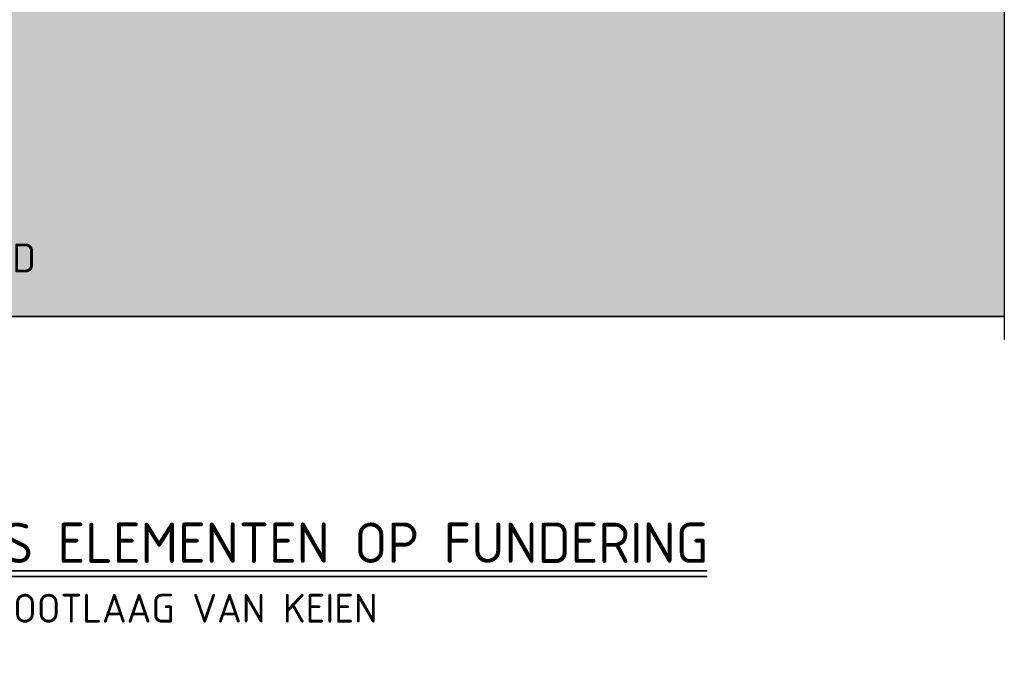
# Model space of a CAD drawing. Header units: metres. Extents: x 92403 to 95147, y 464428 to 465602.
# Tile 256 of 256: x 92610.011 to 92610.865, y 465103.041 to 465103.598. Entities that reach past the tile are written whole.
import ezdxf

# ---------------------------------------------------------------- set-up
doc = ezdxf.new("R2010")
doc.units = ezdxf.units.M
doc.linetypes.add('XX-CENTER', pattern=[8, 5, -1, 1, -1])
for name, color, linetype, lineweight in [('N-WE-GW-GROND_ZAND_CUNETZAND-AD-10', 7, 'CONTINUOUS', 18), ('N-WE-GW-GROND_ZAND_CUNETZAND-WERK-T25', 7, 'CONTINUOUS', 25), ('N-XX-VH-VERHARDING_NATUURSTEEN-G', 252, 'CONTINUOUS', 35), ('X-XX-AL-TEKENBLAD_TITELBLOK-T25', 7, 'CONTINUOUS', 25), ('X-XX-AL-TEKENBLAD_TITELBLOK-T35', 50, 'CONTINUOUS', 35), ('X-XX-AL-VERWIJZING_DOORSNEDE-GD', 7, 'XX-CENTER', 25)]:
    doc.layers.add(name, color=color, linetype=linetype, lineweight=lineweight)
doc.styles.add('NLCS-ISO-ANNOTATIVE-T25', font='NLCS-ISO.ttf', dxfattribs={"height": 2.5})
doc.styles.add('NLCS-ISO-M10-T25', font='NLCS-ISO.ttf', dxfattribs={"height": 0.025})
doc.styles.add('NLCS-ISO-M10-T35', font='NLCS-ISO.ttf', dxfattribs={"height": 0.035})

msp = doc.modelspace()

# ---------------------------------------------------------------- hatches: boundary and pattern name
at = {"layer": 'N-WE-GW-GROND_ZAND_CUNETZAND-AD-10'}
h = msp.add_hatch(dxfattribs=at)
h.set_pattern_fill('AGW-GROND_ZAND_CUNETZAND', color=256, scale=0.01, pattern_type=2)
h.set_pattern_definition([(0, (2984.251750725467, 6081.999378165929), (0.00625, 0.00625), [0, -0.0125])])
h.paths.add_polyline_path([(92610.86474693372, 465103.3412293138), (92610.86474693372, 465103.7412293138), (92609.6647765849, 465103.7412293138), (92609.39971132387, 465103.7412293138), (92609.39971132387, 465103.3412293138)])

# ---------------------------------------------------------------- linework, layer by layer
at = {"layer": 'N-XX-VH-VERHARDING_NATUURSTEEN-G', "flags": 128}
msp.add_lwpolyline([(92609.39971132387, 465103.3412293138), (92610.86474693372, 465103.3412293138)], dxfattribs=at)
at = {"layer": 'X-XX-AL-TEKENBLAD_TITELBLOK-T35'}
for p, q in [((92609.44836892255, 465103.1206200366), (92610.60705052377, 465103.1206200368)), ((92609.44836892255, 465103.1156200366), (92610.60705052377, 465103.1156200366))]:
    msp.add_line(p, q, dxfattribs=at)
at = {"layer": 'X-XX-AL-VERWIJZING_DOORSNEDE-GD', "flags": 128}
msp.add_lwpolyline([(92610.86474693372, 465104.1812293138), (92610.86474693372, 465103.3212293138)], dxfattribs=at)

# ---------------------------------------------------------------- texts
at = {"layer": 'N-WE-GW-GROND_ZAND_CUNETZAND-WERK-T25', "insert": (92609.9436617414, 465103.3793294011), "char_height": 0.025, "attachment_point": 7, "style": 'NLCS-ISO-ANNOTATIVE-T25'}
msp.add_mtext('ZAND', dxfattribs=at)
at = {"layer": 'X-XX-AL-TEKENBLAD_TITELBLOK-T25', "insert": (92609.44836892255, 465103.0339682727), "char_height": 0.025, "attachment_point": 7, "style": 'NLCS-ISO-M10-T25'}
msp.add_mtext('LAAG PROFIEL INCL LIJNGOOT MET GOOTLAAG VAN KEIEN\\PSCHAAL 1:10', dxfattribs=at)
at = {"layer": 'X-XX-AL-TEKENBLAD_TITELBLOK-T35', "insert": (92609.44836892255, 465103.1273949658), "char_height": 0.035, "width": 1.298086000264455, "attachment_point": 7, "style": 'NLCS-ISO-M10-T35'}
msp.add_mtext('NATUURSTEENBAND LANGS ELEMENTEN OP FUNDERING', dxfattribs=at)

doc.saveas('drawing.dxf')
